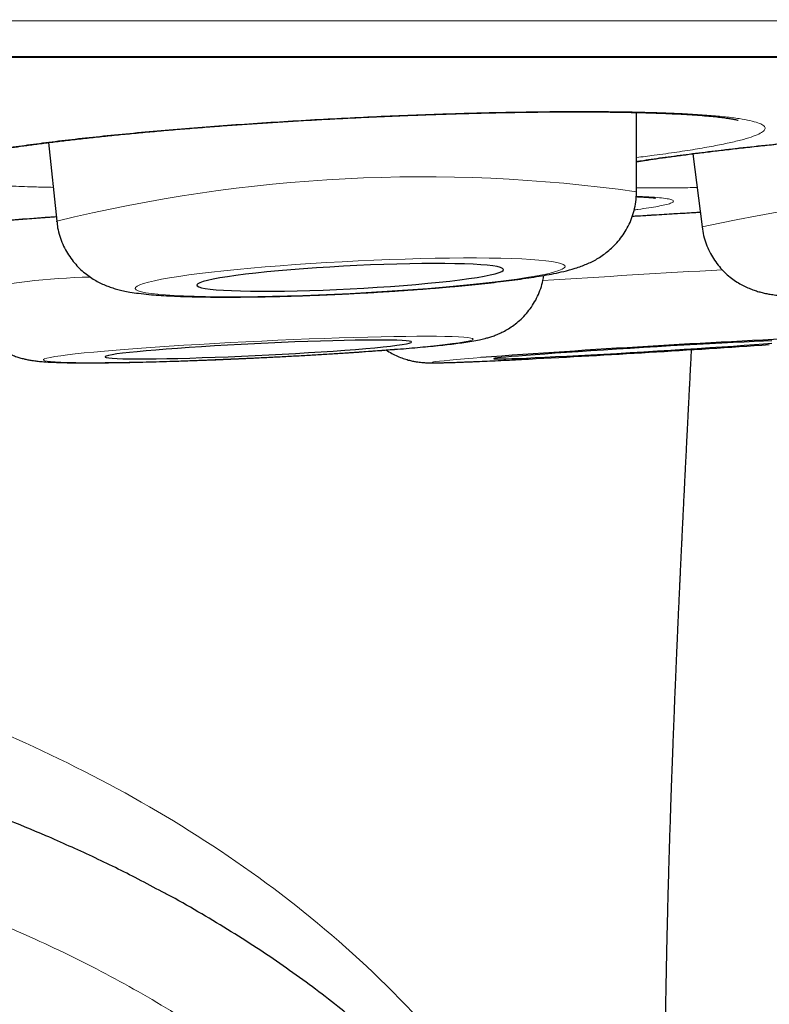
# Model space of a CAD drawing. Header units: millimetres. Extents: x 8 to 947, y 12 to 926.
# Tile 91 of 159: x 555.2 to 558.2, y 443.2 to 447.13. Entities that reach past the tile are written whole.
import ezdxf

# ---------------------------------------------------------------- set-up
doc = ezdxf.new("R2010")
doc.units = ezdxf.units.MM

msp = doc.modelspace()

# ---------------------------------------------------------------- linework, layer by layer
at = {"color": 8, "linetype": 'Continuous', "lineweight": 0}
msp.add_line((533.1748, 446.9781), (566.5704, 446.9781), dxfattribs=at)
at = {"color": 7, "linetype": 'Continuous', "lineweight": 30}
for p, q in [((533.2052, 446.9757), (566.5401, 446.9757)), ((557.6665, 446.4395), (557.667, 446.7555)), ((555.3198, 446.6355), (555.3524, 446.3216)), ((557.8921, 446.5908), (557.9282, 446.299)), ((555.3529, 446.3198), (555.3524, 446.3216))]:
    msp.add_line(p, q, dxfattribs=at)
at = {"color": 8, "linetype": 'Continuous', "lineweight": 0, "flags": 128}
for points in [[(556.5239, 446.0337), (556.5873, 446.0371), (556.6503, 446.0408), (556.7126, 446.0449), (556.7739, 446.0492), (556.8338, 446.0538), (556.892, 446.0586), (556.9483, 446.0636), (557.0022, 446.0688), (557.0535, 446.0742), (557.1019, 446.0797), (557.1471, 446.0853), (557.1889, 446.091), (557.2271, 446.0967), (557.2615, 446.1025), (557.2918, 446.1081), (557.318, 446.1138), (557.3398, 446.1193), (557.3571, 446.1248), (557.3699, 446.13), (557.3781, 446.1352), (557.3816, 446.1401), (557.3805, 446.1447), (557.3746, 446.1491), (557.3641, 446.1533), (557.349, 446.1571), (557.3294, 446.1606), (557.3054, 446.1638), (557.2772, 446.1666), (557.2448, 446.169), (557.2085, 446.1711), (557.1685, 446.1727), (557.1249, 446.1739), (557.078, 446.1747), (557.0282, 446.1751), (556.9755, 446.1751), (556.9204, 446.1746), (556.8632, 446.1738), (556.804, 446.1725), (556.7434, 446.1708), (556.6815, 446.1687), (556.6188, 446.1662), (556.5556, 446.1634), (556.4922, 446.1602), (556.429, 446.1566), (556.3663, 446.1527), (556.3044, 446.1485), (556.2438, 446.1441), (556.1847, 446.1394), (556.1274, 446.1345), (556.0723, 446.1293), (556.0197, 446.124), (555.9698, 446.1186), (555.9229, 446.113), (555.8794, 446.1074), (555.8393, 446.1017), (555.803, 446.0959), (555.7706, 446.0902), (555.7424, 446.0846), (555.7184, 446.079), (555.6988, 446.0735), (555.6837, 446.0681), (555.6732, 446.0629), (555.6674, 446.0579), (555.6662, 446.0531), (555.6697, 446.0486), (555.6779, 446.0443), (555.6907, 446.0403), (555.708, 446.0366), (555.7298, 446.0333), (555.756, 446.0303), (555.7863, 446.0277), (555.8207, 446.0254), (555.8589, 446.0236), (555.9007, 446.0222), (555.946, 446.0211), (555.9944, 446.0205), (556.0457, 446.0204), (556.0996, 446.0206), (556.1558, 446.0213), (556.214, 446.0223), (556.2739, 446.0238), (556.3352, 446.0257), (556.3975, 446.028), (556.4606, 446.0307), (556.5239, 446.0337)], [(557.0149, 445.8515), (557.0125, 445.8538), (557.0053, 445.8559), (556.9936, 445.8577), (556.9772, 445.8593), (556.9564, 445.8606), (556.9312, 445.8616), (556.9018, 445.8624), (556.8683, 445.8628), (556.831, 445.863), (556.7899, 445.8629), (556.7454, 445.8625), (556.6977, 445.8618), (556.647, 445.8608), (556.5937, 445.8596), (556.538, 445.858), (556.4801, 445.8563), (556.4206, 445.8542), (556.3595, 445.852), (556.2974, 445.8495), (556.2345, 445.8467), (556.1712, 445.8438), (556.1078, 445.8407), (556.0447, 445.8375), (555.9822, 445.834), (555.9206, 445.8305), (555.8603, 445.8268), (555.8017, 445.8231), (555.745, 445.8193), (555.6905, 445.8154), (555.6386, 445.8115), (555.5895, 445.8076), (555.5436, 445.8037), (555.5009, 445.7999), (555.4619, 445.7961), (555.4266, 445.7924), (555.3954, 445.7887), (555.3683, 445.7852), (555.3455, 445.7819), (555.3271, 445.7786), (555.3133, 445.7756), (555.304, 445.7727), (555.2995, 445.7701), (555.2996, 445.7677), (555.3044, 445.7655), (555.3139, 445.7635), (555.3279, 445.7618), (555.3465, 445.7604), (555.3695, 445.7592), (555.3968, 445.7583), (555.4283, 445.7577), (555.4637, 445.7574), (555.503, 445.7574), (555.5458, 445.7576), (555.5919, 445.7582), (555.6411, 445.759), (555.6932, 445.7601), (555.7478, 445.7615), (555.8046, 445.7632), (555.8633, 445.7651), (555.9237, 445.7672), (555.9853, 445.7696), (556.0478, 445.7722), (556.111, 445.775), (556.1744, 445.7781), (556.2377, 445.7812), (556.3005, 445.7846), (556.3626, 445.7881), (556.4236, 445.7917), (556.4831, 445.7954), (556.5408, 445.7992), (556.5964, 445.803), (556.6496, 445.8069), (556.7002, 445.8108), (556.7477, 445.8147), (556.7921, 445.8186), (556.8329, 445.8224), (556.8701, 445.8261), (556.9034, 445.8298), (556.9326, 445.8334), (556.9576, 445.8368), (556.9782, 445.8401), (556.9943, 445.8433), (557.0058, 445.8462), (557.0127, 445.849), (557.0149, 445.8515)], [(557.0457, 445.7778), (557.0149, 445.7754), (556.9797, 445.7726), (556.9484, 445.7699), (556.9212, 445.7675), (556.8984, 445.7653), (556.88, 445.7634), (556.8661, 445.7617), (556.8568, 445.7603), (556.8522, 445.7591), (556.8522, 445.7583), (556.8569, 445.7577), (556.8663, 445.7574), (556.8803, 445.7574), (556.8988, 445.7577), (556.9218, 445.7582), (556.949, 445.7591), (556.9804, 445.7602), (557.0158, 445.7616), (557.0549, 445.7633), (557.0976, 445.7652), (557.1437, 445.7674), (557.1929, 445.7698), (557.2366, 445.772)]]:
    msp.add_lwpolyline(points, dxfattribs=at)
at = {"color": 7, "linetype": 'Continuous', "lineweight": 30, "flags": 128}
for points in [[(556.5239, 446.0521), (556.578, 446.055), (556.6317, 446.0582), (556.6845, 446.0618), (556.7361, 446.0657), (556.786, 446.0698), (556.8339, 446.0741), (556.8793, 446.0786), (556.922, 446.0832), (556.9615, 446.088), (556.9976, 446.0928), (557.0301, 446.0977), (557.0585, 446.1026), (557.0828, 446.1074), (557.1027, 446.1122), (557.118, 446.1169), (557.1287, 446.1214), (557.1347, 446.1257), (557.1359, 446.1298), (557.1323, 446.1336), (557.124, 446.1372), (557.1109, 446.1405), (557.0933, 446.1434), (557.0712, 446.146), (557.0448, 446.1482), (557.0143, 446.15), (556.98, 446.1514), (556.9422, 446.1523), (556.901, 446.1529), (556.8569, 446.153), (556.8102, 446.1527), (556.7613, 446.1519), (556.7105, 446.1507), (556.6582, 446.1492), (556.6049, 446.1472), (556.551, 446.1448), (556.4968, 446.142), (556.4429, 446.139), (556.3896, 446.1355), (556.3373, 446.1318), (556.2865, 446.1279), (556.2376, 446.1236), (556.1909, 446.1192), (556.1468, 446.1146), (556.1057, 446.1099), (556.0678, 446.1051), (556.0335, 446.1003), (556.003, 446.0954), (555.9766, 446.0905), (555.9545, 446.0857), (555.9369, 446.081), (555.9239, 446.0764), (555.9155, 446.072), (555.9119, 446.0678), (555.9131, 446.0638), (555.9191, 446.0601), (555.9298, 446.0566), (555.9452, 446.0535), (555.965, 446.0508), (555.9893, 446.0484), (556.0178, 446.0464), (556.0502, 446.0448), (556.0863, 446.0436), (556.1258, 446.0429), (556.1685, 446.0425), (556.2139, 446.0427), (556.2618, 446.0432), (556.3117, 446.0441), (556.3633, 446.0455), (556.4161, 446.0473), (556.4698, 446.0495), (556.5239, 446.0521)], [(556.7692, 445.8397), (556.7667, 445.8416), (556.7594, 445.8433), (556.7474, 445.8448), (556.7308, 445.846), (556.7097, 445.8469), (556.6843, 445.8475), (556.6548, 445.8478), (556.6213, 445.8478), (556.5842, 445.8476), (556.5438, 445.847), (556.5004, 445.8462), (556.4542, 445.845), (556.4057, 445.8436), (556.3553, 445.842), (556.3034, 445.8401), (556.2503, 445.8379), (556.1964, 445.8355), (556.1423, 445.833), (556.0882, 445.8302), (556.0347, 445.8273), (555.9822, 445.8243), (555.931, 445.8212), (555.8816, 445.8179), (555.8344, 445.8147), (555.7896, 445.8113), (555.7478, 445.808), (555.7091, 445.8047), (555.674, 445.8014), (555.6426, 445.7982), (555.6153, 445.7951), (555.5922, 445.7921), (555.5735, 445.7892), (555.5594, 445.7866), (555.5499, 445.7841), (555.5453, 445.7818), (555.5454, 445.7797), (555.5502, 445.7778), (555.5599, 445.7763), (555.5742, 445.7749), (555.5931, 445.7739), (555.6163, 445.7731), (555.6438, 445.7727), (555.6754, 445.7725), (555.7107, 445.7726), (555.7495, 445.773), (555.7914, 445.7737), (555.8363, 445.7747), (555.8836, 445.776), (555.9331, 445.7775), (555.9844, 445.7793), (556.0369, 445.7813), (556.0905, 445.7836), (556.1445, 445.7861), (556.1987, 445.7887), (556.2525, 445.7915), (556.3056, 445.7945), (556.3575, 445.7976), (556.4078, 445.8008), (556.4562, 445.804), (556.5022, 445.8074), (556.5456, 445.8107), (556.5858, 445.814), (556.6228, 445.8173), (556.6561, 445.8206), (556.6854, 445.8237), (556.7107, 445.8268), (556.7316, 445.8297), (556.748, 445.8325), (556.7598, 445.8351), (556.7669, 445.8375), (556.7692, 445.8397)], [(558.2069, 445.845), (558.1735, 445.8435), (558.1365, 445.8419), (558.0961, 445.8399), (558.0527, 445.8378), (558.0067, 445.8354), (557.9583, 445.8328), (557.9079, 445.8301), (557.856, 445.8272), (557.8029, 445.8241), (557.7491, 445.821), (557.695, 445.8177), (557.641, 445.8144), (557.5875, 445.8111), (557.535, 445.8078), (557.4838, 445.8045), (557.4344, 445.8012), (557.3872, 445.798), (557.3425, 445.7949), (557.3006, 445.7919), (557.2619, 445.7891), (557.2268, 445.7864), (557.1954, 445.7839), (557.168, 445.7816), (557.1449, 445.7796), (557.1262, 445.7777), (557.112, 445.7762), (557.1025, 445.7749), (557.0978, 445.7738), (557.0978, 445.7731), (557.1026, 445.7726), (557.1122, 445.7725), (557.1265, 445.7726), (557.1453, 445.7731), (557.1685, 445.7738), (557.1959, 445.7748), (557.2274, 445.7761), (557.2626, 445.7776), (557.3013, 445.7794), (557.3433, 445.7815), (557.388, 445.7837), (557.4353, 445.7862), (557.4848, 445.7889), (557.536, 445.7917), (557.5885, 445.7947), (557.642, 445.7978), (557.696, 445.801), (557.7501, 445.8043), (557.8039, 445.8076), (557.857, 445.8109), (557.9088, 445.8142), (557.9592, 445.8175), (558.0075, 445.8208), (558.0536, 445.8239), (558.0969, 445.827), (558.1372, 445.8299), (558.1742, 445.8326), (558.2075, 445.8352)]]:
    msp.add_lwpolyline(points, dxfattribs=at)
at = {"color": 8, "linetype": 'Continuous', "lineweight": 0}
for centre, radius, start, end in [((556.8157, 440.372), 6.1269, 82.01786, 103.81768), ((559.65, 438.388), 8.0962, 85.82381, 102.27835), ((562.6027, 364.3383), 81.9188, 93.214243, 93.716743), ((555.5386, 443.5758), 2.5237, 91.2077, 102.6481)]:
    msp.add_arc(centre, radius, start, end, dxfattribs=at)
at = {"color": 7, "linetype": 'Continuous', "lineweight": 30}
for centre, radius, start, end in [((560.6286, 397.1791), 48.7306, 92.6448, 94.21644), ((554.3373, 501.944), 56.2468, 272.95475, 273.93468)]:
    msp.add_arc(centre, radius, start, end, dxfattribs=at)
at = {"color": 8, "linetype": 'Continuous', "lineweight": 0}
for points, knots in [([(567.5033, 447.1256), (567.5034, 447.1255), (567.504, 447.1254), (567.4956, 447.1252), (567.4772, 447.125), (567.4477, 447.1247), (567.4078, 447.1245), (567.3575, 447.1242), (567.2967, 447.124), (567.2256, 447.1238), (567.1471, 447.1236), (567.0625, 447.1234), (566.973, 447.1233), (566.8754, 447.1232), (566.7695, 447.123), (566.6554, 447.1229), (566.5173, 447.1228), (566.351, 447.1226), (566.1658, 447.1225), (565.9823, 447.1223), (565.804, 447.1221), (565.6161, 447.122), (565.4185, 447.1218), (565.2113, 447.1217), (564.9707, 447.1215), (564.6928, 447.1214), (564.4089, 447.1212), (564.1501, 447.1212), (563.9211, 447.1211), (563.6547, 447.121), (563.3475, 447.121), (563.0067, 447.1209), (562.6657, 447.1209), (562.3261, 447.1208), (561.9762, 447.1207), (561.616, 447.1207), (561.2458, 447.1206), (560.8834, 447.1205), (560.5302, 447.1204), (560.1875, 447.1204), (559.8383, 447.1203), (559.4826, 447.1203), (559.1207, 447.1203), (558.7664, 447.1203), (558.4206, 447.1203), (558.0842, 447.1204), (557.7433, 447.1204), (557.3982, 447.1204), (557.0491, 447.1204), (556.6504, 447.1204), (556.2005, 447.1204), (555.7321, 447.1204), (555.2935, 447.1204), (554.8863, 447.1203), (554.4754, 447.1203), (554.0611, 447.1203), (553.6435, 447.1203), (553.1763, 447.1203), (552.6587, 447.1203), (552.1531, 447.1204), (551.7085, 447.1204), (551.3259, 447.1204), (550.8924, 447.1205), (550.408, 447.1205), (550.0511, 447.1205), (549.8726, 447.1205)], [0, 0, 0, 0, 0.003994, 0.018955, 0.033924, 0.04942, 0.064919, 0.080415, 0.095993, 0.111573, 0.127151, 0.14106, 0.154972, 0.168882, 0.182851, 0.196821, 0.21079, 0.230236, 0.249701, 0.265142, 0.280585, 0.296026, 0.311549, 0.327074, 0.342598, 0.363389, 0.384181, 0.398101, 0.412022, 0.425941, 0.445317, 0.464711, 0.482313, 0.499918, 0.517519, 0.535244, 0.552973, 0.570698, 0.586114, 0.601532, 0.616948, 0.632446, 0.647945, 0.663442, 0.677279, 0.691117, 0.704954, 0.718851, 0.732749, 0.746645, 0.765989, 0.785352, 0.800767, 0.816184, 0.831599, 0.847096, 0.862595, 0.878092, 0.898848, 0.919604, 0.9335, 0.947397, 0.961293, 0.980638, 1, 1, 1, 1]), ([(555.8662, 446.6916), (555.9104, 446.6951), (555.999, 446.7021), (556.1366, 446.7118), (556.2764, 446.7208), (556.4178, 446.7289), (556.5597, 446.7362), (556.7013, 446.7426), (556.8415, 446.748), (556.9791, 446.7524), (557.1132, 446.7557), (557.2431, 446.758), (557.3678, 446.7593), (557.4862, 446.7594), (557.5974, 446.7585), (557.7009, 446.7565), (557.796, 446.7534), (557.8819, 446.7493), (557.9576, 446.7442), (558.0231, 446.738), (558.0779, 446.731), (558.1215, 446.7231), (558.1533, 446.7144), (558.1734, 446.7048), (558.1817, 446.6946), (558.1782, 446.6838), (558.1624, 446.6724), (558.1348, 446.6606), (558.0957, 446.6484), (558.0454, 446.6359), (557.9838, 446.6232), (557.9117, 446.6103), (557.8293, 446.5974), (557.7479, 446.5859), (557.6904, 446.5788), (557.6668, 446.5759)], [0, 0, 0, 0, 0.03053, 0.061169, 0.091808, 0.122339, 0.152869, 0.183508, 0.214147, 0.244677, 0.275207, 0.305846, 0.336486, 0.367016, 0.397546, 0.428185, 0.458824, 0.489354, 0.519884, 0.550523, 0.581163, 0.611693, 0.642223, 0.672862, 0.703501, 0.734031, 0.764561, 0.7952, 0.82584, 0.85637, 0.8869, 0.917539, 0.948178, 0.978708, 1, 1, 1, 1]), ([(555.3384, 446.4567), (555.316, 446.4572), (555.2593, 446.4584), (555.1781, 446.4614), (555.0943, 446.4658), (555.0209, 446.4711), (554.9582, 446.4775), (554.9063, 446.4848), (554.8656, 446.4929), (554.8364, 446.5018), (554.8194, 446.5115), (554.8142, 446.5219), (554.8208, 446.5329), (554.8393, 446.5443), (554.8698, 446.5563), (554.9119, 446.5686), (554.9652, 446.5812), (555.0291, 446.5939), (555.1038, 446.6068), (555.1885, 446.6196), (555.2823, 446.6324), (555.3846, 446.645), (555.495, 446.6573), (555.6127, 446.6692), (555.7362, 446.6808), (555.8229, 446.688), (555.8662, 446.6916)], [0, 0, 0, 0, 0.027638, 0.069989, 0.112339, 0.154539, 0.196738, 0.239089, 0.281439, 0.323639, 0.365839, 0.408189, 0.45054, 0.492739, 0.534939, 0.57729, 0.61964, 0.66184, 0.704039, 0.74639, 0.78874, 0.83094, 0.87313, 0.91547, 0.95781, 1, 1, 1, 1]), ([(557.6667, 446.5602), (557.6727, 446.5611), (557.7035, 446.5661), (557.7692, 446.5755), (557.8631, 446.5882), (557.9663, 446.601), (558.0772, 446.6138), (558.1954, 446.6267), (558.3193, 446.6394), (558.4063, 446.6476), (558.4496, 446.6517)], [0, 0, 0, 0, 0.03297, 0.171351, 0.309731, 0.447619, 0.585468, 0.723809, 0.862151, 1, 1, 1, 1]), ([(557.9088, 446.456), (557.8836, 446.4556), (557.8244, 446.4547), (557.743, 446.4544), (557.6914, 446.455), (557.6666, 446.4552)], [0, 0, 0, 0, 0.278256, 0.653833, 1, 1, 1, 1]), ([(557.6656, 446.421), (557.6742, 446.4207), (557.7028, 446.4197), (557.74, 446.4173), (557.777, 446.4138), (557.8018, 446.4096), (557.8146, 446.4048), (557.8154, 446.3994), (557.8044, 446.3934), (557.7829, 446.3872), (557.7531, 446.3811), (557.7165, 446.375), (557.6848, 446.3702), (557.6622, 446.3674), (557.6572, 446.3668)], [0, 0, 0, 0, 0.041852, 0.140467, 0.239082, 0.337345, 0.435609, 0.534223, 0.632838, 0.731102, 0.81299, 0.894979, 0.976868, 1, 1, 1, 1]), ([(557.6499, 446.342), (557.6579, 446.3425), (557.713, 446.3458), (557.8039, 446.3512), (557.8858, 446.356), (557.9209, 446.358)], [0, 0, 0, 0, 0.0882547, 0.6084375, 1, 1, 1, 1]), ([(554.6726, 446.2824), (554.6908, 446.2845), (554.7273, 446.2886), (554.796, 446.2956), (554.8788, 446.3035), (554.9782, 446.3122), (555.0855, 446.3209), (555.2005, 446.3297), (555.2894, 446.3361), (555.3412, 446.3396), (555.3505, 446.3402)], [0, 0, 0, 0, 0.111887, 0.223775, 0.372268, 0.521291, 0.670314, 0.818807, 0.9673, 1, 1, 1, 1]), ([(557.753, 441.28), (557.7035, 441.472), (557.6046, 441.8558), (557.3547, 442.3977), (557.0259, 442.8942), (556.6252, 443.335), (556.1658, 443.714), (555.663, 444.0324), (555.1289, 444.2945), (554.4623, 444.5479), (553.6576, 444.7635), (552.7193, 444.9205), (551.7728, 445.0153), (550.8232, 445.065), (550.1895, 445.0737), (549.8727, 445.0737), (549.8726, 445.0737)], [0, 0, 0, 0, 0.062509, 0.12494, 0.187376, 0.249869, 0.312328, 0.37485, 0.437357, 0.499864, 0.599758, 0.699823, 0.79994, 0.899967, 0.999997, 1, 1, 1, 1]), ([(549.8726, 444.2689), (550.0423, 444.2683), (550.3817, 444.267), (550.891, 444.255), (551.4001, 444.2338), (551.9102, 444.2008), (552.3351, 444.1618), (552.6753, 444.1223), (552.9303, 444.0882), (553.1848, 444.0493), (553.4389, 444.005), (553.6921, 443.9548), (553.9679, 443.8932), (554.2655, 443.8171), (554.5576, 443.73), (554.8207, 443.6401), (555.0292, 443.5602), (555.2093, 443.4841), (555.3618, 443.4144), (555.5121, 443.3399), (555.6606, 443.2598), (555.8068, 443.1739), (555.9509, 443.0813), (556.0916, 442.9821), (556.2284, 442.8756), (556.3614, 442.7607), (556.4893, 442.6368), (556.6106, 442.5041), (556.7085, 442.3825), (556.7859, 442.275), (556.8462, 442.1837), (556.9133, 442.0724), (556.9838, 441.9397), (557.054, 441.784), (557.1152, 441.6244), (557.148, 441.5155), (557.1644, 441.461)], [0, 0, 0, 0, 0.060628, 0.121302, 0.182117, 0.242982, 0.304429, 0.335184, 0.365947, 0.396828, 0.427722, 0.45866, 0.489617, 0.529312, 0.569067, 0.59908, 0.629092, 0.649146, 0.669115, 0.689144, 0.709172, 0.729462, 0.74975, 0.770355, 0.790957, 0.811704, 0.83322, 0.854758, 0.876269, 0.889489, 0.902709, 0.915993, 0.936821, 0.957651, 0.978825, 1, 1, 1, 1])]:
    msp.add_open_spline(points, degree=3, knots=knots, dxfattribs=at)
at = {"color": 7, "linetype": 'Continuous', "lineweight": 30}
for points, knots in [([(554.9218, 446.5636), (554.9221, 446.5637), (554.9228, 446.564), (554.9281, 446.566), (554.9371, 446.5689), (554.9505, 446.5728), (554.9684, 446.5775), (554.9908, 446.5827), (555.018, 446.5885), (555.0496, 446.5947), (555.0861, 446.6013), (555.1269, 446.6082), (555.1718, 446.6152), (555.2206, 446.6224), (555.2729, 446.6295), (555.3286, 446.6367), (555.3874, 446.6439), (555.4492, 446.651), (555.5139, 446.6581), (555.5813, 446.665), (555.6512, 446.6718), (555.7235, 446.6785), (555.7975, 446.6851), (555.8614, 446.6904), (555.9263, 446.6956), (555.9925, 446.7007), (556.0722, 446.7065), (556.153, 446.712), (556.2348, 446.7173), (556.3173, 446.7224), (556.4003, 446.7271), (556.4838, 446.7316), (556.5671, 446.7357), (556.6502, 446.7395), (556.7329, 446.743), (556.8151, 446.7461), (556.8967, 446.7489), (556.9772, 446.7514), (557.0564, 446.7535), (557.1338, 446.7552), (557.2089, 446.7565), (557.2818, 446.7575), (557.3525, 446.758), (557.4215, 446.7582), (557.4886, 446.7581), (557.5535, 446.7575), (557.6159, 446.7566), (557.6754, 446.7554), (557.7317, 446.7537), (557.7846, 446.7518), (557.8338, 446.7495), (557.8789, 446.747), (557.9198, 446.7442), (557.9562, 446.7412), (557.9877, 446.7381), (558.0142, 446.7349), (558.0354, 446.7319), (558.0515, 446.7292), (558.0629, 446.7269), (558.0698, 446.7252), (558.073, 446.7243), (558.0726, 446.7244), (558.0725, 446.7245)], [0, 0, 0, 0, 0.010212, 0.021626, 0.034166, 0.047754, 0.062243, 0.077455, 0.09297, 0.109449, 0.126408, 0.143734, 0.161328, 0.179107, 0.197003, 0.214958, 0.232904, 0.250892, 0.269019, 0.287175, 0.305364, 0.323592, 0.341867, 0.359915, 0.369571, 0.387851, 0.406105, 0.424357, 0.442618, 0.460896, 0.479201, 0.497542, 0.515914, 0.534152, 0.552422, 0.570752, 0.589115, 0.607477, 0.625802, 0.64406, 0.662225, 0.680075, 0.698029, 0.716118, 0.734322, 0.752613, 0.770959, 0.789322, 0.807648, 0.825888, 0.843991, 0.8619, 0.879552, 0.896871, 0.913769, 0.930135, 0.945851, 0.959959, 0.973191, 0.985375, 0.996414, 1, 1, 1, 1]), ([(557.6667, 446.5589), (557.6774, 446.5606), (557.7022, 446.5645), (557.7452, 446.5709), (557.7951, 446.578), (557.8486, 446.5853), (557.9053, 446.5926), (557.965, 446.6), (558.0276, 446.6074), (558.0931, 446.6149), (558.1613, 446.6223), (558.2318, 446.6298), (558.3047, 446.6372), (558.3791, 446.6445), (558.4433, 446.6506), (558.5084, 446.6566), (558.5749, 446.6626), (558.6549, 446.6696), (558.736, 446.6764), (558.818, 446.683), (558.9006, 446.6894), (558.9838, 446.6957), (559.0674, 446.7017), (559.1508, 446.7075), (559.2339, 446.713), (559.3166, 446.7183), (559.3988, 446.7233), (559.4803, 446.728), (559.5607, 446.7324), (559.6398, 446.7365), (559.7171, 446.7402), (559.7921, 446.7436), (559.8648, 446.7466), (559.9354, 446.7493), (560.0043, 446.7516), (560.0712, 446.7536), (560.1359, 446.7553), (560.1981, 446.7565), (560.2574, 446.7574), (560.3137, 446.758), (560.3665, 446.7582), (560.4156, 446.758), (560.4608, 446.7574), (560.5018, 446.7566), (560.5383, 446.7554), (560.5702, 446.7539), (560.597, 446.7523), (560.6186, 446.7505), (560.6351, 446.7488), (560.6469, 446.7473), (560.654, 446.7462), (560.6574, 446.7455), (560.657, 446.7456), (560.6569, 446.7456)], [0, 0, 0, 0, 0.015467, 0.035843, 0.056386, 0.077025, 0.097703, 0.118341, 0.139037, 0.159859, 0.180703, 0.201575, 0.222485, 0.243443, 0.264054, 0.275116, 0.296064, 0.316981, 0.337893, 0.358813, 0.379752, 0.40072, 0.421729, 0.442774, 0.463665, 0.484591, 0.505588, 0.526622, 0.547658, 0.568653, 0.589575, 0.610396, 0.630856, 0.651435, 0.672173, 0.693046, 0.714026, 0.735077, 0.756158, 0.777213, 0.798186, 0.819024, 0.839665, 0.860041, 0.880074, 0.899666, 0.918694, 0.937019, 0.953486, 0.968895, 0.982991, 0.995611, 1, 1, 1, 1]), ([(557.9283, 446.2988), (557.9301, 446.2873), (557.9337, 446.2644), (557.9439, 446.2316), (557.9572, 446.2008), (557.9734, 446.1723), (557.9919, 446.1465), (558.0124, 446.1235), (558.0341, 446.1034), (558.0565, 446.0863), (558.0789, 446.0721), (558.1007, 446.0607), (558.1214, 446.0517), (558.141, 446.0446), (558.1597, 446.0391), (558.178, 446.0347), (558.1969, 446.031), (558.2181, 446.0278), (558.2459, 446.0246), (558.2787, 446.0222), (558.3162, 446.0205), (558.3547, 446.0195), (558.3956, 446.0191), (558.4397, 446.0191), (558.4856, 446.0196), (558.5337, 446.0205), (558.5838, 446.0218), (558.636, 446.0235), (558.6901, 446.0256), (558.746, 446.0279), (558.8033, 446.0307), (558.862, 446.0337), (558.9217, 446.0371), (558.9821, 446.0408), (559.0431, 446.0447), (559.1044, 446.0489), (559.1657, 446.0533), (559.2266, 446.058), (559.287, 446.0629), (559.3466, 446.0679), (559.4051, 446.0731), (559.4623, 446.0785), (559.5178, 446.0839), (559.5716, 446.0895), (559.6234, 446.0951), (559.6729, 446.1008), (559.7202, 446.1066), (559.7649, 446.1124), (559.8072, 446.1183), (559.8471, 446.1243), (559.8848, 446.1305), (559.9212, 446.1371), (559.9568, 446.1445), (559.9876, 446.1522), (560.0139, 446.1602), (560.0342, 446.1674), (560.0529, 446.1752), (560.0722, 446.1845), (560.0923, 446.1958), (560.1133, 446.2098), (560.1348, 446.2268), (560.1561, 446.2472), (560.1764, 446.2707), (560.1948, 446.2972), (560.2106, 446.326), (560.2233, 446.3569), (560.2326, 446.3892), (560.2384, 446.4236), (560.2401, 446.4484), (560.2395, 446.4619), (560.2395, 446.463)], [0, 0, 0, 0, 0.010612, 0.021086, 0.031308, 0.041293, 0.051044, 0.060558, 0.069818, 0.078792, 0.087446, 0.095773, 0.103861, 0.111924, 0.120234, 0.12917, 0.139308, 0.151539, 0.167598, 0.192432, 0.213708, 0.233542, 0.254481, 0.274467, 0.293925, 0.313064, 0.331996, 0.350785, 0.369472, 0.388085, 0.406643, 0.42516, 0.443647, 0.462113, 0.480564, 0.499007, 0.517447, 0.535889, 0.554337, 0.572796, 0.591273, 0.609775, 0.628311, 0.646892, 0.665533, 0.684254, 0.703082, 0.72206, 0.741249, 0.760753, 0.780756, 0.801621, 0.824219, 0.848226, 0.862719, 0.873106, 0.882449, 0.8912, 0.89983, 0.908541, 0.917601, 0.927065, 0.936851, 0.946846, 0.956968, 0.967166, 0.977411, 0.987683, 0.999013, 1, 1, 1, 1]), ([(556.5239, 446.0329), (556.5347, 446.0335), (556.5661, 446.0351), (556.6179, 446.038), (556.6791, 446.0417), (556.7396, 446.0458), (556.7991, 446.0501), (556.8575, 446.0546), (556.9144, 446.0594), (556.9697, 446.0645), (557.0231, 446.0697), (557.0746, 446.0751), (557.1238, 446.0807), (557.1708, 446.0866), (557.2155, 446.0926), (557.258, 446.099), (557.2987, 446.1057), (557.3382, 446.1131), (557.3791, 446.122), (557.4142, 446.1313), (557.4446, 446.1414), (557.4667, 446.1501), (557.4877, 446.1596), (557.5087, 446.1708), (557.53, 446.1842), (557.5517, 446.2003), (557.5732, 446.2193), (557.5941, 446.2415), (557.6133, 446.2668), (557.6304, 446.2946), (557.6446, 446.3247), (557.6556, 446.3565), (557.6631, 446.3907), (557.6667, 446.4186), (557.6662, 446.4353), (557.6661, 446.4395)], [0, 0, 0, 0, 0.0196083, 0.0568859, 0.0941781, 0.1314939, 0.1688489, 0.2062609, 0.2437512, 0.2813464, 0.3190807, 0.357, 0.395168, 0.4336772, 0.4726674, 0.5123636, 0.5531557, 0.5957974, 0.6420152, 0.697113, 0.7254967, 0.7485397, 0.7692258, 0.7885905, 0.8075211, 0.8264842, 0.8458379, 0.8657061, 0.885998, 0.9065714, 0.9273138, 0.9481538, 0.9690467, 0.9922379, 1, 1, 1, 1]), ([(557.6655, 446.4199), (557.6674, 446.4198), (557.679, 446.4193), (557.696, 446.4183), (557.7152, 446.4169), (557.7288, 446.4157), (557.7374, 446.4147), (557.742, 446.414), (557.742, 446.414), (557.7421, 446.414)], [0, 0, 0, 0, 0.041206, 0.246871, 0.447461, 0.618794, 0.775823, 0.915546, 1, 1, 1, 1]), ([(557.6498, 446.3419), (557.6606, 446.3425), (557.6997, 446.3449), (557.7671, 446.3489), (557.8468, 446.3536), (557.8979, 446.3566), (557.9209, 446.358)], [0, 0, 0, 0, 0.118868, 0.431664, 0.743385, 1, 1, 1, 1]), ([(554.5196, 446.2584), (554.5196, 446.2583), (554.5191, 446.2582), (554.5212, 446.2588), (554.5263, 446.26), (554.5359, 446.262), (554.5465, 446.2639), (554.5577, 446.2659), (554.5709, 446.268), (554.5916, 446.2711), (554.6196, 446.275), (554.652, 446.2792), (554.6887, 446.2835), (554.7296, 446.2881), (554.7743, 446.2928), (554.8229, 446.2976), (554.875, 446.3026), (554.9305, 446.3076), (554.989, 446.3126), (555.0506, 446.3177), (555.1152, 446.3228), (555.1825, 446.3279), (555.2524, 446.3331), (555.3085, 446.3371), (555.3419, 446.3393), (555.3505, 446.3399)], [0, 0, 0, 0, 0.001892, 0.031056, 0.064597, 0.10253, 0.144497, 0.160541, 0.189028, 0.237381, 0.286968, 0.337817, 0.389568, 0.44199, 0.494931, 0.548299, 0.602029, 0.655895, 0.709569, 0.763585, 0.817839, 0.872233, 0.926665, 0.981013, 1, 1, 1, 1]), ([(555.3529, 446.3215), (555.3538, 446.3129), (555.356, 446.2927), (555.3641, 446.2621), (555.3759, 446.2303), (555.3909, 446.2008), (555.4083, 446.1738), (555.4278, 446.1496), (555.4488, 446.1282), (555.4707, 446.1097), (555.4928, 446.0942), (555.5146, 446.0813), (555.5358, 446.0708), (555.5565, 446.0622), (555.5768, 446.0552), (555.5976, 446.0491), (555.6203, 446.0438), (555.6475, 446.0386), (555.6806, 446.0337), (555.7186, 446.0296), (555.7589, 446.0264), (555.8006, 446.0239), (555.8448, 446.022), (555.8921, 446.0206), (555.9411, 446.0196), (555.992, 446.0192), (556.0448, 446.0191), (556.0995, 446.0194), (556.1558, 446.0202), (556.2136, 446.0213), (556.2726, 446.0228), (556.3327, 446.0247), (556.3936, 446.027), (556.454, 446.0295), (556.4975, 446.0316), (556.5204, 446.0327), (556.5239, 446.0329)], [0, 0, 0, 0, 0.016045, 0.037603, 0.058662, 0.079262, 0.099424, 0.119151, 0.138431, 0.157238, 0.175572, 0.19353, 0.211398, 0.229611, 0.248779, 0.269873, 0.294324, 0.32461, 0.366233, 0.4133, 0.45552, 0.495314, 0.537243, 0.577601, 0.617015, 0.65583, 0.694241, 0.732366, 0.770284, 0.808049, 0.845702, 0.883272, 0.920781, 0.958251, 0.993719, 1, 1, 1, 1]), ([(554.9864, 446.0381), (554.9865, 446.0359), (554.9873, 446.022), (554.9926, 445.9972), (555.0023, 445.9644), (555.0156, 445.9338), (555.0316, 445.9056), (555.05, 445.88), (555.0702, 445.8571), (555.0919, 445.8371), (555.1143, 445.82), (555.1367, 445.8059), (555.1583, 445.7946), (555.1786, 445.786), (555.1973, 445.7794), (555.2144, 445.7744), (555.2303, 445.7706), (555.2458, 445.7677), (555.2617, 445.7652), (555.2801, 445.763), (555.3045, 445.7608), (555.3337, 445.7592), (555.3675, 445.758), (555.4023, 445.7572), (555.4401, 445.7568), (555.4813, 445.7568), (555.5248, 445.757), (555.5707, 445.7575), (555.619, 445.7582), (555.6695, 445.7592), (555.7222, 445.7605), (555.7767, 445.762), (555.833, 445.7638), (555.8906, 445.7658), (555.9495, 445.7679), (556.0094, 445.7703), (556.0699, 445.7729), (556.1307, 445.7757), (556.1917, 445.7787), (556.2526, 445.7818), (556.3129, 445.785), (556.3726, 445.7884), (556.4313, 445.7919), (556.4887, 445.7954), (556.5445, 445.7991), (556.5987, 445.8028), (556.6508, 445.8066), (556.7007, 445.8104), (556.7483, 445.8143), (556.7932, 445.8181), (556.8356, 445.822), (556.8751, 445.8259), (556.912, 445.8299), (556.9465, 445.8339), (556.9791, 445.8382), (557.0098, 445.8429), (557.0364, 445.8478), (557.0589, 445.853), (557.077, 445.858), (557.0933, 445.8633), (557.1108, 445.8699), (557.1298, 445.8784), (557.1504, 445.8894), (557.1723, 445.9035), (557.195, 445.921), (557.2172, 445.942), (557.238, 445.9661), (557.2565, 445.9929), (557.2723, 446.022), (557.2847, 446.053), (557.293, 446.081), (557.2956, 446.0988), (557.2966, 446.1055)], [0, 0, 0, 0, 0.002023, 0.012657, 0.023015, 0.033116, 0.04297, 0.052579, 0.061934, 0.071016, 0.079786, 0.088178, 0.096121, 0.103604, 0.110759, 0.117869, 0.12526, 0.133349, 0.14277, 0.15453, 0.170772, 0.195319, 0.215752, 0.235027, 0.255371, 0.274977, 0.29417, 0.313116, 0.331899, 0.350572, 0.369167, 0.387704, 0.406199, 0.424662, 0.443103, 0.461526, 0.479937, 0.498342, 0.516742, 0.535143, 0.553546, 0.571956, 0.590376, 0.608811, 0.627267, 0.64575, 0.66427, 0.682838, 0.70147, 0.72019, 0.739033, 0.758053, 0.77734, 0.797059, 0.817544, 0.839631, 0.86163, 0.876005, 0.885041, 0.893217, 0.900928, 0.908586, 0.916508, 0.924996, 0.934083, 0.943615, 0.953424, 0.963404, 0.97349, 0.983643, 0.993839, 1, 1, 1, 1]), ([(556.6674, 445.8083), (556.6748, 445.8036), (556.6896, 445.7943), (556.7125, 445.7831), (556.7347, 445.7744), (556.755, 445.7681), (556.7726, 445.7639), (556.7874, 445.7612), (556.8, 445.7595), (556.8109, 445.7584), (556.8208, 445.7576), (556.8307, 445.7572), (556.8418, 445.7569), (556.8571, 445.7567), (556.8767, 445.7569), (556.9013, 445.7575), (556.9282, 445.7582), (556.9586, 445.7593), (556.9929, 445.7606), (557.0302, 445.7621), (557.0704, 445.7639), (557.1135, 445.7659), (557.1594, 445.7681), (557.1996, 445.7701), (557.2252, 445.7714), (557.2339, 445.7718)], [0, 0, 0, 0, 0.027695, 0.055321, 0.081077, 0.104327, 0.124764, 0.143044, 0.160544, 0.178818, 0.199188, 0.223908, 0.256423, 0.304227, 0.381611, 0.448647, 0.512718, 0.580382, 0.646309, 0.711321, 0.775807, 0.839965, 0.903904, 0.967693, 1, 1, 1, 1]), ([(557.7821, 443.0661), (557.7822, 443.0716), (557.7824, 443.0875), (557.7827, 443.1116), (557.7831, 443.1372), (557.7834, 443.1586), (557.7836, 443.176), (557.7839, 443.1965), (557.7843, 443.2212), (557.7848, 443.2506), (557.7853, 443.2786), (557.7858, 443.3037), (557.7862, 443.3258), (557.7866, 443.347), (557.787, 443.3687), (557.7875, 443.392), (557.7881, 443.4186), (557.7887, 443.447), (557.7893, 443.4758), (557.79, 443.5027), (557.7906, 443.5291), (557.7913, 443.5564), (557.792, 443.5854), (557.7928, 443.615), (557.7935, 443.6442), (557.7944, 443.6767), (557.7954, 443.7136), (557.7967, 443.7562), (557.798, 443.8), (557.7993, 443.8445), (557.8007, 443.8884), (557.802, 443.9282), (557.8032, 443.9647), (557.8044, 443.9999), (557.8057, 444.0373), (557.807, 444.075), (557.8083, 444.1108), (557.8095, 444.145), (557.8108, 444.1792), (557.8121, 444.2156), (557.8136, 444.2546), (557.8152, 444.296), (557.8169, 444.3378), (557.8185, 444.3784), (557.8199, 444.4144), (557.8213, 444.4466), (557.8225, 444.4761), (557.8238, 444.5074), (557.8252, 444.5394), (557.8266, 444.5722), (557.8279, 444.6033), (557.8292, 444.6327), (557.8303, 444.6593), (557.8315, 444.6846), (557.8326, 444.7111), (557.8339, 444.7402), (557.8353, 444.7713), (557.8367, 444.8004), (557.8378, 444.8259), (557.8388, 444.8468), (557.8397, 444.8657), (557.8405, 444.8836), (557.8413, 444.9008), (557.8421, 444.9187), (557.843, 444.9375), (557.844, 444.9581), (557.845, 444.9803), (557.8461, 445.0027), (557.8471, 445.0234), (557.8479, 445.0413), (557.8487, 445.0565), (557.8493, 445.0692), (557.8498, 445.081), (557.8505, 445.0956), (557.8515, 445.1156), (557.8528, 445.1423), (557.8543, 445.1724), (557.8558, 445.2038), (557.8573, 445.2337), (557.8586, 445.2613), (557.8599, 445.2864), (557.8611, 445.3113), (557.8625, 445.3383), (557.864, 445.3686), (557.8656, 445.3999), (557.8671, 445.4297), (557.8684, 445.4564), (557.8696, 445.48), (557.8707, 445.5016), (557.8718, 445.5228), (557.8729, 445.5452), (557.8742, 445.5691), (557.8754, 445.5938), (557.8767, 445.6179), (557.8778, 445.6402), (557.8788, 445.66), (557.8798, 445.6785), (557.8808, 445.698), (557.8819, 445.7203), (557.8833, 445.7464), (557.8847, 445.7744), (557.8858, 445.7958), (557.8864, 445.8073), (557.8865, 445.8093)], [0, 0, 0, 0, 0.0065683, 0.0189386, 0.029891, 0.0394303, 0.0477261, 0.0559131, 0.0689927, 0.0823334, 0.095165, 0.1055792, 0.1150111, 0.1236385, 0.1327649, 0.1426526, 0.1533006, 0.1663792, 0.1784407, 0.1894469, 0.1999311, 0.2112165, 0.22314, 0.2355697, 0.2474327, 0.2586454, 0.2749573, 0.2919375, 0.3095084, 0.3270793, 0.344434, 0.3609056, 0.3733587, 0.386739, 0.401319, 0.4161642, 0.4296525, 0.4418059, 0.454747, 0.4679601, 0.4823084, 0.497937, 0.5135217, 0.5281679, 0.542054, 0.5525356, 0.5628493, 0.5736773, 0.5860595, 0.596885, 0.6083812, 0.618789, 0.6278168, 0.6361425, 0.6452643, 0.6552969, 0.6662389, 0.6773187, 0.6851947, 0.6923259, 0.6987129, 0.7043945, 0.7104526, 0.716166, 0.7224836, 0.7294047, 0.7369287, 0.7447616, 0.751796, 0.7576002, 0.7626014, 0.7668, 0.7702817, 0.7742035, 0.7812821, 0.7900354, 0.8004182, 0.8107642, 0.8206485, 0.8295576, 0.8374964, 0.8448931, 0.8535378, 0.8634288, 0.8738642, 0.883323, 0.8917542, 0.8991588, 0.905585, 0.912067, 0.9190282, 0.926468, 0.934386, 0.9419876, 0.9488473, 0.9549119, 0.9602031, 0.9657942, 0.9727094, 0.9806379, 0.9895744, 0.9981903, 1, 1, 1, 1]), ([(555.7727, 443.6464), (555.741, 443.6636), (555.6497, 443.7132), (555.495, 443.7881), (555.3171, 443.8682), (555.1169, 443.951), (554.8942, 444.0348), (554.6115, 444.1299), (554.2958, 444.2224), (553.9818, 444.3011), (553.7003, 444.3627), (553.4581, 444.4104), (553.2975, 444.4376), (553.22, 444.4507)], [0, 0, 0, 0, 0.0400741, 0.1155809, 0.1911854, 0.2573982, 0.3568685, 0.4564767, 0.5901673, 0.7240819, 0.8180923, 0.9121521, 1, 1, 1, 1]), ([(557.6397, 441.5872), (557.6272, 441.6218), (557.6007, 441.6945), (557.5556, 441.8034), (557.5063, 441.9128), (557.4539, 442.0186), (557.3984, 442.1215), (557.3392, 442.2226), (557.2764, 442.3221), (557.21, 442.4198), (557.1401, 442.5155), (557.0669, 442.6089), (556.9907, 442.6997), (556.9115, 442.7878), (556.8292, 442.8736), (556.7433, 442.9576), (556.6533, 443.0402), (556.5594, 443.1212), (556.4617, 443.2005), (556.3605, 443.2778), (556.2563, 443.3524), (556.1476, 443.4257), (556.0345, 443.4977), (555.9158, 443.5683), (555.8284, 443.6182), (555.7801, 443.6435), (555.7733, 443.6471)], [0, 0, 0, 0, 0.039358, 0.082745, 0.125575, 0.166999, 0.208168, 0.249522, 0.291023, 0.332632, 0.374306, 0.415995, 0.457652, 0.499108, 0.540468, 0.582544, 0.62528, 0.668657, 0.712647, 0.757203, 0.802203, 0.84702, 0.894529, 0.942784, 0.991906, 1, 1, 1, 1])]:
    msp.add_open_spline(points, degree=3, knots=knots, dxfattribs=at)

doc.saveas('drawing.dxf')
